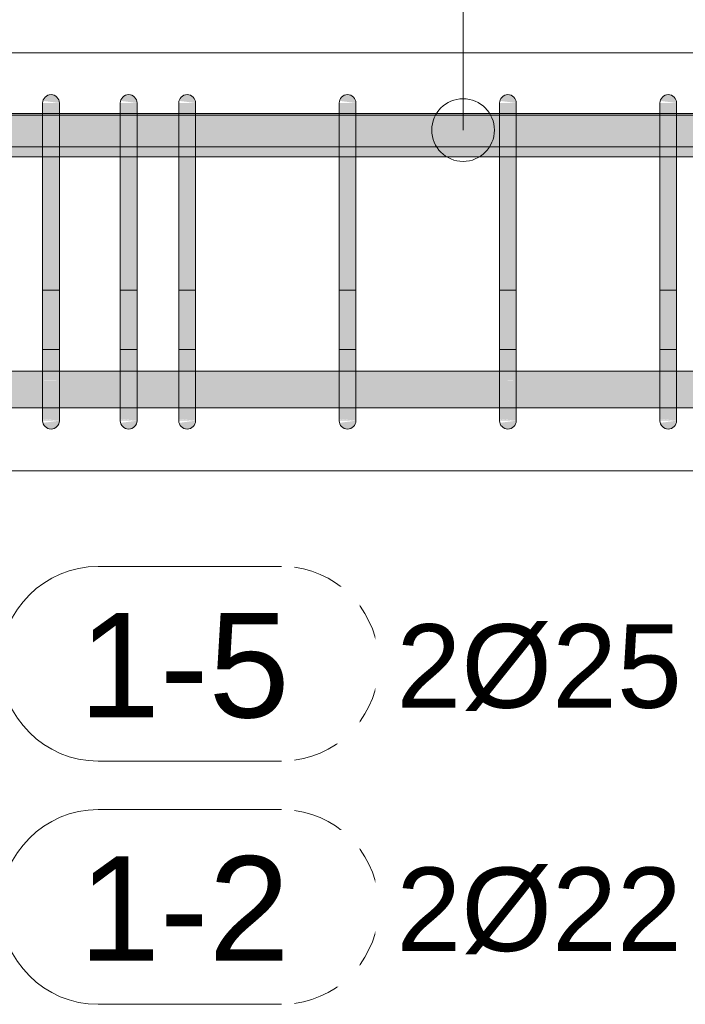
# Model space of a CAD drawing. Header units: millimetres. Extents: x 4307 to 42792, y 1610 to 10025.
# Tile 46 of 256: x 6000 to 6398, y 8351 to 8940. Entities that reach past the tile are written whole.
import ezdxf

# ---------------------------------------------------------------- set-up
doc = ezdxf.new("R2010")
doc.units = ezdxf.units.MM
for name, color, linetype, lineweight in [('S-BEAM', 12, 'Continuous', 9), ('S-RBAR', 171, 'Continuous', 5), ('S-RBAR-IDEN', 171, 'Continuous', 5)]:
    doc.layers.add(name, color=color, linetype=linetype, lineweight=lineweight)
doc.styles.add('Arial', font='arial.ttf', dxfattribs={"height": 50})
doc.styles.add('Arial_1', font='arial.ttf', dxfattribs={"height": 62.5})

# ---------------------------------------------------------------- blocks, each defined once
blk = doc.blocks.new('Popisek výztuže - _Typ_ množství_PRAVÝ-500031-V1')
at = {"layer": 'S-RBAR-IDEN'}
for p, q in [((6694.54, 8583.84), (6584.84, 8583.84)), ((6584.84, 8467.41), (6694.54, 8467.41))]:
    blk.add_line(p, q, dxfattribs=at)
for centre, start, end in [((6584.84, 8525.62), 90, 270), ((6694.54, 8525.62), 277.64339, 82.35661)]:
    blk.add_arc(centre, 58.22, start, end, dxfattribs=at)

msp = doc.modelspace()

# ---------------------------------------------------------------- hatches: boundary and pattern name
at = {"layer": 'S-RBAR'}
for points in [[(6023.54, 8890), (6023.37, 8891.29), (6022.87, 8892.5), (6022.08, 8893.54), (6021.04, 8894.33), (6019.83, 8894.83), (6018.54, 8895), (6017.25, 8894.83), (6016.04, 8894.33), (6015, 8893.54), (6014.21, 8892.5), (6013.71, 8891.29), (6023.37, 8890.02)], [(6070, 8890), (6069.83, 8891.29), (6069.33, 8892.5), (6068.54, 8893.54), (6067.5, 8894.33), (6066.29, 8894.83), (6065, 8895), (6063.71, 8894.83), (6062.5, 8894.33), (6061.46, 8893.54), (6060.67, 8892.5), (6060.17, 8891.29), (6069.83, 8890.02)], [(6105, 8890), (6104.83, 8891.29), (6104.33, 8892.5), (6103.54, 8893.54), (6102.5, 8894.33), (6101.29, 8894.83), (6100, 8895), (6098.71, 8894.83), (6097.5, 8894.33), (6096.46, 8893.54), (6095.67, 8892.5), (6095.17, 8891.29), (6104.83, 8890.02)], [(6200.95, 8890), (6200.78, 8891.29), (6200.28, 8892.5), (6199.49, 8893.54), (6198.45, 8894.33), (6197.25, 8894.83), (6195.95, 8895), (6194.66, 8894.83), (6193.45, 8894.33), (6192.42, 8893.54), (6191.62, 8892.5), (6191.12, 8891.29), (6200.78, 8890.02)], [(6296.91, 8890), (6296.74, 8891.29), (6296.24, 8892.5), (6295.44, 8893.54), (6294.41, 8894.33), (6293.2, 8894.83), (6291.29, 8894.92), (6290.61, 8894.83), (6289.41, 8894.33), (6288.37, 8893.54), (6287.58, 8892.5), (6287.08, 8891.29), (6296.74, 8890.02)], [(6392.86, 8890), (6392.69, 8891.29), (6392.19, 8892.5), (6391.4, 8893.54), (6390.36, 8894.33), (6389.15, 8894.83), (6387.86, 8895), (6386.57, 8894.83), (6385.36, 8894.33), (6384.32, 8893.54), (6383.53, 8892.5), (6383.03, 8891.29), (6392.69, 8890.02)], [(6023.54, 8865), (6023.54, 8890), (6013.54, 8890), (6013.54, 8865)], [(6070, 8865), (6070, 8890), (6060, 8890), (6060, 8865)], [(6105, 8865), (6105, 8890), (6095, 8890), (6095, 8865)], [(6200.95, 8865), (6200.95, 8890), (6190.95, 8890), (6190.95, 8865)], [(6291.29, 8865), (6296.91, 8865), (6296.91, 8890), (6286.91, 8890), (6286.91, 8865)], [(6392.86, 8865), (6392.86, 8890), (6382.86, 8890), (6382.86, 8865)], [(6023.54, 8725), (6023.54, 8865), (6013.54, 8865), (6013.54, 8725)], [(6070, 8725), (6070, 8865), (6060, 8865), (6060, 8725)], [(6095, 8725), (6105, 8725), (6105, 8865), (6095, 8865), (6095, 8825.98)], [(6190.95, 8725), (6200.95, 8725), (6200.95, 8865), (6190.95, 8865), (6190.95, 8825.98)], [(6286.91, 8725), (6296.91, 8725), (6296.91, 8865), (6286.91, 8865), (6286.91, 8825.98)], [(6382.86, 8725), (6392.86, 8725), (6392.86, 8865), (6382.86, 8865), (6382.86, 8825.98)], [(6018.54, 8695), (6019.83, 8695.17), (6021.04, 8695.67), (6022.08, 8696.46), (6022.87, 8697.5), (6023.37, 8698.71), (6023.37, 8699.98), (6013.71, 8698.71), (6014.21, 8697.5), (6015, 8696.46), (6016.42, 8695.51), (6017.25, 8695.17)], [(6065, 8695), (6066.29, 8695.17), (6067.5, 8695.67), (6068.54, 8696.46), (6069.33, 8697.5), (6069.83, 8698.71), (6069.83, 8699.98), (6060.17, 8698.71), (6060.67, 8697.5), (6061.46, 8696.46), (6062.5, 8695.67), (6063.71, 8695.17)], [(6100, 8695), (6101.29, 8695.17), (6102.5, 8695.67), (6103.54, 8696.46), (6104.33, 8697.5), (6104.83, 8698.71), (6104.83, 8699.98), (6095.17, 8698.71), (6095.67, 8697.5), (6096.46, 8696.46), (6097.5, 8695.67), (6098.71, 8695.17)], [(6195.95, 8695), (6197.25, 8695.17), (6198.45, 8695.67), (6199.49, 8696.46), (6200.28, 8697.5), (6200.78, 8698.71), (6200.78, 8699.98), (6191.12, 8698.71), (6191.62, 8697.5), (6192.42, 8696.46), (6193.45, 8695.67), (6194.66, 8695.17)], [(6291.91, 8695), (6293.2, 8695.17), (6294.41, 8695.67), (6295.44, 8696.46), (6296.24, 8697.5), (6296.74, 8698.71), (6296.74, 8699.98), (6287.08, 8698.71), (6287.58, 8697.5), (6288.37, 8696.46), (6289.41, 8695.67), (6291.29, 8695.08)], [(6387.86, 8695), (6389.15, 8695.17), (6390.36, 8695.67), (6391.4, 8696.46), (6392.19, 8697.5), (6392.69, 8698.71), (6392.69, 8699.98), (6383.03, 8698.71), (6383.53, 8697.5), (6384.32, 8696.46), (6385.36, 8695.67), (6386.57, 8695.17)]]:
    msp.add_hatch(color=7, dxfattribs=at).paths.add_polyline_path(points)
h = msp.add_hatch(color=7, dxfattribs=at)
h.paths.add_polyline_path([(5426.86, 8857.8), (5426.86, 8865), (5427.89, 8872.76), (5430.88, 8880), (5433.03, 8882.8), (5425, 8882.8), (5425, 8857.8)])
h.paths.add_polyline_path([(6060, 8857.8), (6060, 8882.8), (6023.54, 8882.8), (6023.54, 8857.8), (6055.69, 8857.8)])
h.paths.add_polyline_path([(7650, 8857.8), (7650, 8882.8), (7492.9, 8882.8), (7492.9, 8857.8), (7626.35, 8857.8)])
h.paths.add_polyline_path([(6095, 8857.8), (6094.95, 8882.8), (6070, 8882.8), (6070, 8857.8)])
h.paths.add_polyline_path([(5466.02, 8857.8), (5485.86, 8857.8), (5485.86, 8858.8), (5502.48, 8858.8), (5502.48, 8882.8), (5466.02, 8882.8), (5466.02, 8865)])
h.paths.add_polyline_path([(5436.86, 8857.8), (5456.02, 8857.8), (5456.02, 8882.8), (5448.03, 8882.8), (5446.86, 8882.32), (5442.71, 8879.13), (5439.54, 8875), (5437.54, 8870.18), (5436.86, 8865)])
h.paths.add_polyline_path([(6200.95, 8857.8), (6286.91, 8857.8), (6286.91, 8882.8), (6200.95, 8882.8), (6200.95, 8865)])
h.paths.add_polyline_path([(6134.22, 8857.8), (6190.95, 8857.8), (6190.95, 8882.8), (6105, 8882.8), (6105, 8857.8)])
h.paths.add_polyline_path([(7482.9, 8857.8), (7482.9, 8882.8), (7310.4, 8882.8), (7310.4, 8857.8), (7469.28, 8857.8)])
h.paths.add_polyline_path([(5688.32, 8857.8), (5688.32, 8882.8), (5651.86, 8882.8), (5651.86, 8857.8), (5663.02, 8857.8)])
h.paths.add_polyline_path([(6013.54, 8857.8), (6013.54, 8882.8), (5977.08, 8882.8), (5977.15, 8857.8)])
h.paths.add_polyline_path([(6762.49, 8857.8), (6766.67, 8857.8), (6766.67, 8882.8), (6680.72, 8882.8), (6680.72, 8857.8)])
h.paths.add_polyline_path([(5920.62, 8857.8), (5920.62, 8882.8), (5884.16, 8882.8), (5884.16, 8857.8), (5898.62, 8857.8)])
h.paths.add_polyline_path([(6296.91, 8857.8), (6382.86, 8857.8), (6382.86, 8882.8), (6296.91, 8882.8), (6296.91, 8865)])
h.paths.add_polyline_path([(5734.78, 8857.8), (5734.78, 8882.8), (5698.32, 8882.8), (5698.32, 8857.8)])
h.paths.add_polyline_path([(6392.86, 8857.8), (6478.81, 8857.8), (6478.81, 8882.8), (6392.86, 8882.8), (6392.86, 8865)])
h.paths.add_polyline_path([(7300.4, 8857.8), (7300.4, 8882.8), (7127.9, 8882.8), (7127.9, 8857.8), (7233.68, 8857.8)])
h.paths.add_polyline_path([(6776.67, 8857.8), (6862.63, 8857.8), (6862.63, 8882.8), (6776.67, 8882.8), (6776.67, 8865)])
h.paths.add_polyline_path([(5791.24, 8857.8), (5827.7, 8857.8), (5827.7, 8882.8), (5791.24, 8882.8), (5791.24, 8865)])
h.paths.add_polyline_path([(5967.08, 8857.8), (5967.08, 8882.8), (5930.62, 8882.8), (5930.62, 8857.8)])
h.paths.add_polyline_path([(6670.72, 8857.8), (6670.72, 8882.8), (6584.77, 8882.8), (6584.77, 8857.8), (6605.42, 8857.8)])
h.paths.add_polyline_path([(5558.94, 8857.8), (5595.4, 8857.8), (5595.4, 8882.8), (5558.94, 8882.8), (5558.94, 8865)])
h.paths.add_polyline_path([(6872.63, 8857.8), (6958.58, 8857.8), (6958.58, 8882.8), (6872.63, 8882.8), (6872.63, 8865)])
h.paths.add_polyline_path([(6488.81, 8857.8), (6574.77, 8857.8), (6574.77, 8882.8), (6488.81, 8882.8), (6488.81, 8865)])
h.paths.add_polyline_path([(5512.48, 8857.8), (5548.94, 8857.8), (5548.94, 8882.8), (5512.48, 8882.8), (5512.48, 8865)])
h.paths.add_polyline_path([(7117.9, 8857.8), (7117.9, 8882.8), (6968.58, 8882.8), (6968.58, 8857.8), (7076.62, 8857.8)])
h.paths.add_polyline_path([(5866.18, 8857.8), (5866.86, 8857.8), (5866.86, 8865), (5866.18, 8870.18), (5864.18, 8875), (5861.01, 8879.14), (5856.86, 8882.32), (5855.7, 8882.8), (5837.7, 8882.8), (5837.7, 8857.8), (5859.36, 8857.8)])
h.paths.add_polyline_path([(5605.4, 8857.8), (5641.86, 8857.8), (5641.86, 8882.8), (5605.4, 8882.8), (5605.4, 8865)])
h.paths.add_polyline_path([(5744.78, 8857.8), (5781.24, 8857.8), (5781.24, 8882.8), (5744.78, 8882.8), (5744.78, 8865)])
h.paths.add_polyline_path([(5874.16, 8876.82), (5874.16, 8882.8), (5870.69, 8882.8), (5873.2, 8879.13), (5873.88, 8877.5)])
h = msp.add_hatch(color=7, dxfattribs=at)
h.paths.add_polyline_path([(6465.95, 8882.8), (6465.95, 8883.8), (6392.86, 8883.8), (6392.86, 8882.8), (6448.35, 8882.8)])
h.paths.add_polyline_path([(5855.7, 8882.8), (5853.28, 8883.8), (5845.95, 8883.8), (5845.95, 8882.8), (5852.04, 8882.8)])
h.paths.add_polyline_path([(6382.86, 8882.8), (6382.86, 8883.8), (6296.91, 8883.8), (6296.91, 8882.8), (6369.82, 8882.8)])
h.paths.add_polyline_path([(5870.69, 8882.8), (5874.16, 8882.8), (5874.16, 8883.8), (5869.93, 8883.8)])
h.paths.add_polyline_path([(5884.16, 8882.8), (5920.62, 8882.8), (5920.62, 8883.8), (5884.16, 8883.8)])
h.paths.add_polyline_path([(6286.91, 8882.8), (6286.91, 8883.8), (6200.95, 8883.8), (6200.95, 8882.8), (6212.75, 8882.8)])
h.paths.add_polyline_path([(5930.62, 8882.8), (5967.08, 8882.8), (5967.08, 8883.8), (5930.62, 8883.8)])
h.paths.add_polyline_path([(6190.95, 8882.8), (6190.95, 8883.8), (6105, 8883.8), (6105, 8882.8), (6134.22, 8882.8)])
h.paths.add_polyline_path([(5977.08, 8882.8), (6013.54, 8882.8), (6013.54, 8883.8), (5977.08, 8883.8)])
h.paths.add_polyline_path([(6095, 8882.8), (6094.95, 8883.8), (6070, 8883.8), (6070, 8882.8), (6094.95, 8882.8)])
h.paths.add_polyline_path([(6023.54, 8882.8), (6060, 8882.8), (6060, 8883.8), (6023.54, 8883.8)])
h = msp.add_hatch(color=7, dxfattribs=at)
h.paths.add_polyline_path([(5425, 8707.64), (5432.7, 8707.64), (5430.53, 8710.86), (5427.89, 8717.24), (5426.86, 8725), (5426.86, 8729.64), (5425, 8729.64), (5425, 8719.69)])
h.paths.add_polyline_path([(5446.97, 8707.64), (5456.02, 8707.92), (5456.02, 8729.64), (5437.47, 8729.64), (5436.86, 8725), (5437.6, 8719.69), (5439.54, 8715), (5442.72, 8710.86), (5446.86, 8707.68)])
h.paths.add_polyline_path([(8961.41, 8707.64), (9043.09, 8707.92), (9043.09, 8729.64), (8957.14, 8729.64), (8957.14, 8707.64)])
h.paths.add_polyline_path([(5466.02, 8707.64), (5466.86, 8707.68), (5471.86, 8711.72), (5489.78, 8729.64), (5466.02, 8729.64), (5466.02, 8707.68)])
h.paths.add_polyline_path([(8947.14, 8707.64), (8947.14, 8729.64), (8861.19, 8729.64), (8861.19, 8707.64), (8922.15, 8707.64)])
h.paths.add_polyline_path([(9079.21, 8707.64), (9139.05, 8707.92), (9139.05, 8729.64), (9053.09, 8729.64), (9053.09, 8707.64)])
h.paths.add_polyline_path([(5481.93, 8707.64), (5502.48, 8707.92), (5502.48, 8728.19), (5482.21, 8707.92)])
h.paths.add_polyline_path([(8851.19, 8707.64), (8851.19, 8729.64), (8765.23, 8729.64), (8765.23, 8707.64), (8843.61, 8707.64)])
h.paths.add_polyline_path([(5512.48, 8707.64), (5548.94, 8707.92), (5548.94, 8729.64), (5512.48, 8729.64), (5512.48, 8707.92)])
h.paths.add_polyline_path([(5558.94, 8707.64), (5595.4, 8707.92), (5595.4, 8729.64), (5558.94, 8729.64), (5558.94, 8707.92)])
h.paths.add_polyline_path([(5605.4, 8707.64), (5641.86, 8707.92), (5641.86, 8729.64), (5605.4, 8729.64), (5605.4, 8707.92)])
h.paths.add_polyline_path([(9707.48, 8707.64), (9715, 8707.64), (9715, 8729.64), (9695, 8729.64), (9695, 8707.64)])
h.paths.add_polyline_path([(9685, 8707.64), (9685, 8729.64), (9645, 8729.64), (9645, 8707.64), (9668.21, 8707.64)])
h.paths.add_polyline_path([(8755.23, 8707.64), (8755.23, 8729.64), (8669.28, 8729.64), (8669.28, 8707.64), (8725.81, 8707.64)])
h.paths.add_polyline_path([(5651.86, 8707.64), (5688.32, 8707.92), (5688.32, 8729.64), (5651.86, 8729.64), (5651.86, 8707.92)])
h.paths.add_polyline_path([(9149.05, 8707.64), (9235, 8707.92), (9235, 8729.64), (9149.05, 8729.64), (9149.05, 8707.92)])
h.paths.add_polyline_path([(8659.28, 8707.64), (8659.28, 8729.64), (8573.33, 8729.64), (8573.33, 8707.64), (8647.28, 8707.64)])
h.paths.add_polyline_path([(5698.32, 8707.64), (5734.78, 8707.92), (5734.78, 8729.64), (5698.32, 8729.64), (5698.32, 8707.92)])
h.paths.add_polyline_path([(9635, 8707.64), (9635, 8729.64), (9595, 8729.64), (9595, 8707.64), (9628.94, 8707.64)])
h.paths.add_polyline_path([(5744.78, 8707.64), (5781.24, 8707.92), (5781.24, 8729.64), (5744.78, 8729.64), (5744.78, 8707.92)])
h.paths.add_polyline_path([(5791.24, 8707.64), (5827.7, 8707.92), (5827.7, 8729.64), (5791.24, 8729.64), (5791.24, 8707.92)])
h.paths.add_polyline_path([(8563.33, 8707.64), (8563.33, 8729.64), (8477.37, 8729.64), (8477.37, 8707.64), (8529.48, 8707.64)])
h.paths.add_polyline_path([(5856.76, 8707.64), (5856.86, 8707.68), (5861.01, 8710.86), (5864.18, 8715), (5866.18, 8719.82), (5866.86, 8725), (5866.86, 8729.64), (5837.7, 8729.64), (5837.7, 8707.64), (5852.04, 8707.64)])
h.paths.add_polyline_path([(8467.37, 8707.64), (8467.37, 8729.64), (8381.42, 8729.64), (8381.42, 8707.64), (8450.95, 8707.64)])
h.paths.add_polyline_path([(5871.03, 8707.64), (5874.16, 8707.92), (5873.88, 8712.5), (5872.84, 8710)])
h.paths.add_polyline_path([(9245, 8707.64), (9335, 8707.92), (9335, 8729.64), (9245, 8729.64), (9245, 8707.92)])
h.paths.add_polyline_path([(5884.16, 8707.64), (5920.62, 8707.92), (5920.62, 8729.64), (5884.16, 8729.64), (5884.16, 8707.92)])
h.paths.add_polyline_path([(5930.62, 8707.64), (5967.08, 8707.92), (5967.08, 8729.64), (5930.62, 8729.64), (5930.62, 8707.92)])
h.paths.add_polyline_path([(5977.08, 8707.64), (6013.54, 8707.92), (6013.54, 8729.64), (5977.08, 8729.64), (5977.08, 8707.92)])
h.paths.add_polyline_path([(8371.42, 8707.64), (8371.42, 8729.64), (8222.89, 8729.64), (8222.89, 8707.64), (8333.15, 8707.64)])
h.paths.add_polyline_path([(6023.54, 8707.64), (6060, 8707.92), (6060, 8729.64), (6023.54, 8729.64), (6023.54, 8707.92)])
h.paths.add_polyline_path([(6070, 8707.64), (6095, 8707.92), (6095, 8729.64), (6070, 8729.64), (6070, 8707.92)])
h.paths.add_polyline_path([(8212.89, 8707.64), (8212.89, 8729.64), (8040.39, 8729.64), (8040.39, 8707.64), (8176.08, 8707.64)])
h.paths.add_polyline_path([(6105, 8707.64), (6190.95, 8707.92), (6190.95, 8729.64), (6105, 8729.64), (6105, 8707.92)])
h.paths.add_polyline_path([(9585, 8707.64), (9585, 8729.64), (9545, 8729.64), (9545, 8707.64), (9550.41, 8707.64)])
h.paths.add_polyline_path([(6200.95, 8707.64), (6286.91, 8707.92), (6286.91, 8729.64), (6200.95, 8729.64), (6200.95, 8707.92)])
h.paths.add_polyline_path([(9535, 8707.64), (9535, 8729.64), (9495, 8729.64), (9495, 8707.64), (9511.14, 8707.64)])
h.paths.add_polyline_path([(6296.91, 8707.64), (6382.86, 8707.92), (6382.86, 8729.64), (6296.91, 8729.64), (6296.91, 8707.92)])
h.paths.add_polyline_path([(6392.86, 8707.64), (6478.81, 8707.92), (6478.81, 8729.64), (6392.86, 8729.64), (6392.86, 8707.92)])
h.paths.add_polyline_path([(8030.39, 8707.64), (8030.39, 8729.64), (7857.89, 8729.64), (7857.89, 8707.64), (8019.02, 8707.64)])
h.paths.add_polyline_path([(9485, 8707.64), (9485, 8729.64), (9445, 8729.64), (9445, 8707.64), (9471.88, 8707.64)])
h.paths.add_polyline_path([(6488.81, 8707.64), (6574.77, 8707.92), (6574.77, 8729.64), (6488.81, 8729.64), (6488.81, 8707.92)])
h.paths.add_polyline_path([(6584.77, 8707.64), (6670.72, 8707.92), (6670.72, 8729.64), (6584.77, 8729.64), (6584.77, 8707.92)])
h.paths.add_polyline_path([(6680.72, 8707.64), (6766.67, 8707.92), (6766.67, 8729.64), (6680.72, 8729.64), (6680.72, 8707.92)])
h.paths.add_polyline_path([(9435, 8707.64), (9435, 8729.64), (9395, 8729.64), (9395, 8707.64), (9432.61, 8707.64)])
h.paths.add_polyline_path([(6776.67, 8707.64), (6862.63, 8707.92), (6862.63, 8729.64), (6776.67, 8729.64), (6776.67, 8707.92)])
h.paths.add_polyline_path([(6872.63, 8707.64), (6958.58, 8707.92), (6958.58, 8729.64), (6872.63, 8729.64), (6872.63, 8707.92)])
h.paths.add_polyline_path([(7847.89, 8707.64), (7847.89, 8729.64), (7675.4, 8729.64), (7675.4, 8707.64), (7822.68, 8707.64)])
h.paths.add_polyline_path([(6968.58, 8707.64), (7117.9, 8707.92), (7117.9, 8729.64), (6968.58, 8729.64), (6968.58, 8707.92)])
h.paths.add_polyline_path([(9345, 8707.64), (9385, 8707.92), (9385, 8729.64), (9345, 8729.64), (9345, 8707.92)])
h.paths.add_polyline_path([(7127.9, 8707.64), (7300.4, 8707.92), (7300.4, 8729.64), (7127.9, 8729.64), (7127.9, 8707.92)])
h.paths.add_polyline_path([(7310.4, 8707.64), (7482.9, 8707.92), (7482.9, 8729.64), (7310.4, 8729.64), (7310.4, 8707.92)])
h.paths.add_polyline_path([(7492.9, 8707.64), (7665.4, 8707.92), (7665.4, 8729.64), (7492.9, 8729.64), (7492.9, 8707.92)])
h = msp.add_hatch(color=7, dxfattribs=at)
h.paths.add_polyline_path([(6023.54, 8703.08), (6023.54, 8703.74), (6022.18, 8703.89), (6021.34, 8703.51)])
h.paths.add_polyline_path([(6018.05, 8705.53), (6016.37, 8707.49), (6013.54, 8707.92), (6013.54, 8706.75), (6016.42, 8705.97)])
h.paths.add_polyline_path([(6023.54, 8711.72), (6023.54, 8713.44), (6013.54, 8715.43), (6018.26, 8711.91)])
h.paths.add_polyline_path([(6013.54, 8724.03), (6023.54, 8724.24), (6023.54, 8725), (6013.54, 8725)])
h = msp.add_hatch(color=7, dxfattribs=at)
h.paths.add_polyline_path([(6013.54, 8715.43), (6023.54, 8713.44), (6023.54, 8724.24), (6021.51, 8724.03), (6013.54, 8724.03), (6013.54, 8719.69)])
h.paths.add_polyline_path([(6023.54, 8700), (6023.54, 8703.08), (6021.34, 8703.51), (6022.18, 8703.89), (6023.54, 8703.74), (6023.54, 8711.72), (6019.01, 8711.99), (6013.54, 8715.43), (6013.54, 8708.15), (6016.51, 8707.32), (6018.05, 8705.53), (6013.54, 8706.75), (6013.71, 8700.99), (6016.42, 8700.77), (6019.83, 8700.4)])
h.paths.add_polyline_path([(6023.54, 8700), (6013.54, 8700.85), (6013.71, 8700), (6016.42, 8700)])
h = msp.add_hatch(color=7, dxfattribs=at)
h.paths.add_polyline_path([(6070, 8703.08), (6070, 8703.74), (6068.64, 8703.89), (6067.8, 8703.51)])
h.paths.add_polyline_path([(6064.51, 8705.53), (6062.83, 8707.49), (6060, 8707.92), (6060, 8706.75)])
h.paths.add_polyline_path([(6070, 8711.72), (6070, 8713.44), (6060, 8715.43), (6064.72, 8711.91)])
h.paths.add_polyline_path([(6067.97, 8724.03), (6070, 8724.24), (6070, 8725), (6060, 8725), (6060, 8724.03)])
h = msp.add_hatch(color=7, dxfattribs=at)
h.paths.add_polyline_path([(6070, 8700), (6070, 8703.08), (6067.8, 8703.51), (6068.64, 8703.89), (6070, 8703.74), (6070, 8711.72), (6065.47, 8711.99), (6060, 8715.43), (6060, 8708.15), (6062.97, 8707.32), (6064.51, 8705.53), (6060, 8706.75), (6060.17, 8700.99), (6062.09, 8700.85), (6066.29, 8700.4)])
h.paths.add_polyline_path([(6070, 8700), (6060, 8700.85), (6060.17, 8700), (6065, 8700)])
h.paths.add_polyline_path([(6070, 8713.44), (6070, 8724.24), (6067.97, 8724.03), (6060, 8724.03), (6060, 8715.43)])
h = msp.add_hatch(color=7, dxfattribs=at)
h.paths.add_polyline_path([(6105, 8703.08), (6105, 8703.74), (6103.64, 8703.89), (6102.8, 8703.51)])
h.paths.add_polyline_path([(6099.51, 8705.53), (6097.83, 8707.49), (6095, 8707.92), (6095, 8706.75)])
h.paths.add_polyline_path([(6105, 8711.72), (6105, 8713.44), (6095, 8715.43), (6099.72, 8711.91)])
h.paths.add_polyline_path([(6102.97, 8724.03), (6105, 8724.24), (6105, 8725), (6095, 8725), (6095, 8724.03)])
h = msp.add_hatch(color=7, dxfattribs=at)
h.paths.add_polyline_path([(6105, 8700), (6105, 8703.08), (6102.8, 8703.51), (6103.64, 8703.89), (6105, 8703.74), (6105, 8711.72), (6100.47, 8711.99), (6095, 8715.43), (6095, 8708.15), (6097.97, 8707.32), (6099.51, 8705.53), (6095, 8706.75), (6095.17, 8700.99), (6097.09, 8700.85), (6101.29, 8700.4)])
h.paths.add_polyline_path([(6095, 8700), (6105, 8700), (6095, 8700.85)])
h.paths.add_polyline_path([(6105, 8713.44), (6105, 8724.24), (6102.97, 8724.03), (6095, 8724.03), (6095, 8715.43)])
h = msp.add_hatch(color=7, dxfattribs=at)
h.paths.add_polyline_path([(6200.95, 8703.08), (6200.95, 8703.74), (6199.6, 8703.89), (6198.75, 8703.51)])
h.paths.add_polyline_path([(6195.46, 8705.53), (6193.78, 8707.49), (6190.95, 8707.92), (6190.95, 8706.75)])
h.paths.add_polyline_path([(6200.95, 8711.72), (6200.95, 8713.44), (6190.95, 8715.43), (6195.68, 8711.91)])
h.paths.add_polyline_path([(6198.92, 8724.03), (6200.95, 8724.24), (6200.95, 8725), (6190.95, 8725), (6190.95, 8724.03)])
h = msp.add_hatch(color=7, dxfattribs=at)
h.paths.add_polyline_path([(6190.95, 8715.43), (6200.95, 8713.44), (6200.95, 8724.24), (6198.92, 8724.03), (6190.95, 8724.03), (6190.95, 8719.69)])
h.paths.add_polyline_path([(6200.95, 8700), (6200.95, 8703.08), (6198.75, 8703.51), (6199.6, 8703.89), (6200.95, 8703.74), (6200.95, 8711.72), (6196.42, 8711.99), (6190.95, 8715.43), (6190.95, 8708.15), (6193.93, 8707.32), (6195.46, 8705.53), (6190.95, 8706.75), (6191.12, 8700.99), (6193.04, 8700.85), (6197.25, 8700.4)])
h.paths.add_polyline_path([(6200.95, 8700), (6190.95, 8700.85), (6191.12, 8700), (6195.95, 8700)])
h = msp.add_hatch(color=7, dxfattribs=at)
h.paths.add_polyline_path([(6296.91, 8703.08), (6296.91, 8703.74), (6295.55, 8703.89), (6294.7, 8703.51)])
h.paths.add_polyline_path([(6291.29, 8705.57), (6291.29, 8705.68), (6289.73, 8707.49), (6286.91, 8707.92), (6286.91, 8706.75)])
h.paths.add_polyline_path([(6296.91, 8711.72), (6296.91, 8713.44), (6286.91, 8715.43), (6291.63, 8711.91)])
h.paths.add_polyline_path([(6291.29, 8724.03), (6296.91, 8724.24), (6296.91, 8725), (6286.91, 8725), (6286.91, 8724.03)])
h = msp.add_hatch(color=7, dxfattribs=at)
h.paths.add_polyline_path([(6286.91, 8700), (6296.91, 8700), (6286.91, 8700.85)])
h.paths.add_polyline_path([(6286.91, 8715.43), (6296.91, 8713.44), (6296.91, 8724.24), (6294.88, 8724.03), (6286.91, 8724.03), (6286.91, 8719.69)])
h.paths.add_polyline_path([(6296.91, 8700), (6296.91, 8703.08), (6294.7, 8703.51), (6295.55, 8703.89), (6296.91, 8703.74), (6296.91, 8711.72), (6291.29, 8711.92), (6291.29, 8712.68), (6286.91, 8715.43), (6286.91, 8708.15), (6289.88, 8707.32), (6291.29, 8705.57), (6286.91, 8706.75), (6287.08, 8700.99), (6291.29, 8700.6), (6293.2, 8700.4)])
h = msp.add_hatch(color=7, dxfattribs=at)
h.paths.add_polyline_path([(6392.86, 8703.08), (6392.86, 8703.74), (6391.5, 8703.89), (6390.66, 8703.51)])
h.paths.add_polyline_path([(6387.37, 8705.53), (6385.69, 8707.49), (6382.86, 8707.92), (6382.86, 8706.75)])
h.paths.add_polyline_path([(6392.86, 8711.72), (6392.86, 8713.44), (6382.86, 8715.43), (6387.58, 8711.91)])
h.paths.add_polyline_path([(6390.83, 8724.03), (6392.86, 8724.24), (6392.86, 8725), (6382.86, 8725), (6382.86, 8724.03)])
h = msp.add_hatch(color=7, dxfattribs=at)
h.paths.add_polyline_path([(6392.86, 8700), (6392.86, 8703.08), (6390.66, 8703.51), (6391.5, 8703.89), (6392.86, 8703.74), (6392.86, 8711.72), (6388.33, 8711.99), (6382.86, 8715.43), (6382.86, 8708.15), (6385.83, 8707.32), (6387.37, 8705.53), (6382.86, 8706.75), (6383.03, 8700.99), (6384.95, 8700.85), (6389.15, 8700.4)])
h.paths.add_polyline_path([(6382.86, 8700), (6392.86, 8700), (6382.86, 8700.85)])
h.paths.add_polyline_path([(6392.86, 8713.44), (6392.86, 8724.24), (6390.83, 8724.03), (6382.86, 8724.03), (6382.86, 8715.43)])

# ---------------------------------------------------------------- linework, layer by layer
at = {"layer": 'S-BEAM'}
for p, q in [((5800, 8920), (9540, 8920)), ((5900, 8920), (9540, 8920)), ((9540, 8670), (5800, 8670)), ((5900, 8670), (9540, 8670))]:
    msp.add_line(p, q, dxfattribs=at)
at = {"layer": 'S-RBAR'}
for p, q in [((6013.54, 8865), (6013.54, 8890)), ((6013.54, 8865), (6013.54, 8890)), ((6023.54, 8865), (6023.54, 8890)), ((6023.54, 8865), (6023.54, 8890)), ((6060, 8865), (6060, 8890)), ((6060, 8865), (6060, 8890)), ((6070, 8865), (6070, 8890)), ((6070, 8865), (6070, 8890)), ((6095, 8865), (6095, 8890)), ((6095, 8865), (6095, 8890)), ((6105, 8865), (6105, 8890)), ((6105, 8865), (6105, 8890)), ((6190.95, 8865), (6190.95, 8890)), ((6190.95, 8865), (6190.95, 8890)), ((6200.95, 8865), (6200.95, 8890)), ((6200.95, 8865), (6200.95, 8890)), ((6286.91, 8865), (6286.91, 8890)), ((6286.91, 8865), (6286.91, 8890)), ((6296.91, 8865), (6296.91, 8890)), ((6296.91, 8865), (6296.91, 8890)), ((6382.86, 8865), (6382.86, 8890)), ((6382.86, 8865), (6382.86, 8890)), ((6392.86, 8865), (6392.86, 8890)), ((6392.86, 8865), (6392.86, 8890)), ((7650, 8882.8), (5425, 8882.8)), ((7650, 8882.8), (5425, 8882.8)), ((7650, 8882.8), (5425, 8882.8)), ((5845.95, 8883.8), (6465.95, 8883.8)), ((5845.95, 8883.8), (6465.95, 8883.8)), ((5845.95, 8863.8), (6465.95, 8863.8)), ((5845.95, 8863.8), (6465.95, 8863.8)), ((6013.54, 8725), (6013.54, 8865)), ((6013.54, 8865), (6013.54, 8725)), ((6023.54, 8725), (6023.54, 8865)), ((6023.54, 8865), (6023.54, 8725)), ((6060, 8725), (6060, 8865)), ((6060, 8865), (6060, 8725)), ((6070, 8725), (6070, 8865)), ((6070, 8865), (6070, 8725)), ((6095, 8725), (6095, 8865)), ((6095, 8865), (6095, 8725)), ((6105, 8725), (6105, 8865)), ((6105, 8865), (6105, 8725)), ((6190.95, 8725), (6190.95, 8865)), ((6190.95, 8865), (6190.95, 8725)), ((6200.95, 8725), (6200.95, 8865)), ((6200.95, 8865), (6200.95, 8725)), ((6286.91, 8725), (6286.91, 8865)), ((6286.91, 8865), (6286.91, 8725)), ((6296.91, 8725), (6296.91, 8865)), ((6296.91, 8865), (6296.91, 8725)), ((6382.86, 8725), (6382.86, 8865)), ((6382.86, 8865), (6382.86, 8725)), ((6392.86, 8725), (6392.86, 8865)), ((6392.86, 8865), (6392.86, 8725)), ((7650, 8857.8), (5425, 8857.8)), ((7650, 8857.8), (5425, 8857.8)), ((7650, 8857.8), (5425, 8857.8)), ((6013.54, 8778.03), (6013.54, 8742.68)), ((6013.54, 8778.03), (6023.54, 8778.03)), ((6023.54, 8778.03), (6023.54, 8742.68)), ((6060, 8778.03), (6060, 8742.68)), ((6060, 8778.03), (6070, 8778.03)), ((6070, 8778.03), (6070, 8742.68)), ((6095, 8778.03), (6095, 8742.68)), ((6095, 8778.03), (6105, 8778.03)), ((6105, 8778.03), (6105, 8742.68)), ((6190.95, 8778.03), (6190.95, 8742.68)), ((6190.95, 8778.03), (6200.95, 8778.03)), ((6200.95, 8778.03), (6200.95, 8742.68)), ((6286.91, 8778.03), (6286.91, 8742.68)), ((6286.91, 8778.03), (6296.91, 8778.03)), ((6296.91, 8778.03), (6296.91, 8742.68)), ((6382.86, 8778.03), (6382.86, 8742.68)), ((6382.86, 8778.03), (6392.86, 8778.03)), ((6392.86, 8778.03), (6392.86, 8742.68)), ((6013.54, 8700), (6013.54, 8742.68)), ((6023.54, 8742.68), (6013.54, 8742.68)), ((6013.54, 8707.32), (6013.54, 8742.68)), ((6023.54, 8700), (6023.54, 8742.68)), ((6023.54, 8707.32), (6023.54, 8742.68)), ((6060, 8700), (6060, 8742.68)), ((6070, 8742.68), (6060, 8742.68)), ((6060, 8707.32), (6060, 8742.68)), ((6070, 8700), (6070, 8742.68)), ((6070, 8707.32), (6070, 8742.68)), ((6095, 8700), (6095, 8742.68)), ((6105, 8742.68), (6095, 8742.68)), ((6095, 8707.32), (6095, 8742.68)), ((6105, 8700), (6105, 8742.68)), ((6105, 8707.32), (6105, 8742.68)), ((6190.95, 8700), (6190.95, 8742.68)), ((6200.95, 8742.68), (6190.95, 8742.68)), ((6190.95, 8707.32), (6190.95, 8742.68)), ((6200.95, 8700), (6200.95, 8742.68)), ((6200.95, 8707.32), (6200.95, 8742.68)), ((6286.91, 8700), (6286.91, 8742.68)), ((6296.91, 8742.68), (6286.91, 8742.68)), ((6286.91, 8707.32), (6286.91, 8742.68)), ((6296.91, 8700), (6296.91, 8742.68)), ((6296.91, 8707.32), (6296.91, 8742.68)), ((6382.86, 8700), (6382.86, 8742.68)), ((6392.86, 8742.68), (6382.86, 8742.68)), ((6382.86, 8707.32), (6382.86, 8742.68)), ((6392.86, 8700), (6392.86, 8742.68)), ((6392.86, 8707.32), (6392.86, 8742.68)), ((9715, 8729.64), (5425, 8729.64)), ((9715, 8729.64), (5425, 8729.64)), ((9715, 8729.64), (5425, 8729.64)), ((6013.54, 8700), (6013.54, 8725)), ((6013.54, 8707.32), (6013.54, 8725)), ((6023.54, 8700), (6023.54, 8725)), ((6023.54, 8700), (6023.54, 8725)), ((6060, 8700), (6060, 8725)), ((6060, 8707.32), (6060, 8725)), ((6070, 8700), (6070, 8725)), ((6070, 8700), (6070, 8725)), ((6095, 8700), (6095, 8725)), ((6095, 8707.32), (6095, 8725)), ((6105, 8700), (6105, 8725)), ((6105, 8700), (6105, 8725)), ((6190.95, 8700), (6190.95, 8725)), ((6190.95, 8707.32), (6190.95, 8725)), ((6200.95, 8700), (6200.95, 8725)), ((6200.95, 8700), (6200.95, 8725)), ((6286.91, 8700), (6286.91, 8725)), ((6286.91, 8707.32), (6286.91, 8725)), ((6296.91, 8700), (6296.91, 8725)), ((6296.91, 8700), (6296.91, 8725)), ((6382.86, 8700), (6382.86, 8725)), ((6382.86, 8707.32), (6382.86, 8725)), ((6392.86, 8700), (6392.86, 8725)), ((6392.86, 8700), (6392.86, 8725)), ((9715, 8707.64), (5425, 8707.64)), ((9715, 8707.64), (5425, 8707.64)), ((9715, 8707.64), (5425, 8707.64)), ((6013.54, 8700.85), (6013.54, 8707.32)), ((6013.54, 8700.85), (6013.54, 8707.32)), ((6023.54, 8700), (6023.54, 8707.32)), ((6060, 8700.85), (6060, 8707.32)), ((6060, 8700.85), (6060, 8707.32)), ((6070, 8700), (6070, 8707.32)), ((6095, 8700.85), (6095, 8707.32)), ((6095, 8700.85), (6095, 8707.32)), ((6105, 8700), (6105, 8707.32)), ((6190.95, 8700.85), (6190.95, 8707.32)), ((6190.95, 8700.85), (6190.95, 8707.32)), ((6200.95, 8700), (6200.95, 8707.32)), ((6286.91, 8700.85), (6286.91, 8707.32)), ((6286.91, 8700.85), (6286.91, 8707.32)), ((6296.91, 8700), (6296.91, 8707.32)), ((6382.86, 8700.85), (6382.86, 8707.32)), ((6382.86, 8700.85), (6382.86, 8707.32)), ((6392.86, 8700), (6392.86, 8707.32))]:
    msp.add_line(p, q, dxfattribs=at)
for centre, start, end in [((6018.54, 8890), 0, 180), ((6018.54, 8890), 0, 180), ((6065, 8890), 0, 180), ((6065, 8890), 0, 180), ((6100, 8890), 0, 180), ((6100, 8890), 0, 180), ((6195.95, 8890), 0, 180), ((6195.95, 8890), 0, 180), ((6291.91, 8890), 0, 180), ((6291.91, 8890), 0, 180), ((6387.86, 8890), 0, 180), ((6387.86, 8890), 0, 180), ((6018.54, 8700), 180, 0), ((6018.54, 8700), 180, 0), ((6018.54, 8700), 180, 0), ((6065, 8700), 180, 0), ((6065, 8700), 180, 0), ((6065, 8700), 180, 0), ((6100, 8700), 180, 0), ((6100, 8700), 180, 0), ((6100, 8700), 180, 0), ((6195.95, 8700), 180, 0), ((6195.95, 8700), 180, 0), ((6195.95, 8700), 180, 0), ((6291.91, 8700), 180, 0), ((6291.91, 8700), 180, 0), ((6291.91, 8700), 180, 0), ((6387.86, 8700), 180, 0), ((6387.86, 8700), 180, 0), ((6387.86, 8700), 180, 0)]:
    msp.add_arc(centre, 5, start, end, dxfattribs=at)
at = {"layer": 'S-RBAR-IDEN'}
msp.add_line((6265.08, 8873.8), (6265.08, 8994.8), dxfattribs=at)
msp.add_circle((6265.08, 8873.8), 18.75, dxfattribs=at)

# ---------------------------------------------------------------- block references
for p in [(-538.1, 29.04), (-538.1, -116.43)]:
    msp.add_blockref('Popisek výztuže - _Typ_ množství_PRAVÝ-500031-V1', p, dxfattribs=at)

# ---------------------------------------------------------------- texts
at = {"layer": 'S-RBAR-IDEN', "char_height": 50, "width": 210.443, "attachment_point": 1, "style": 'Arial', "bg_fill": 3, "box_fill_scale": 1.25, "bg_fill_color": 256, "bg_fill_true_color": 13158600, "bg_fill_transparency": 0}
for s, insert in [('2Ø25', (6225.16, 8578.29)), ('2Ø22', (6225.16, 8432.82))]:
    msp.add_mtext(s, dxfattribs=dict(at, insert=insert))

# ---------------------------------------------------------------- next in the draw order: texts
at = {"layer": 'S-RBAR-IDEN', "char_height": 62.5, "width": 152.3206, "attachment_point": 1, "style": 'Arial_1', "bg_fill": 3, "box_fill_scale": 1.25, "bg_fill_color": 256, "bg_fill_true_color": 13158600, "bg_fill_transparency": 0}
for s, insert in [('1-5', (6035.17, 8585.03)), ('1-2', (6035.17, 8439.56))]:
    msp.add_mtext(s, dxfattribs=dict(at, insert=insert))

doc.saveas('drawing.dxf')
